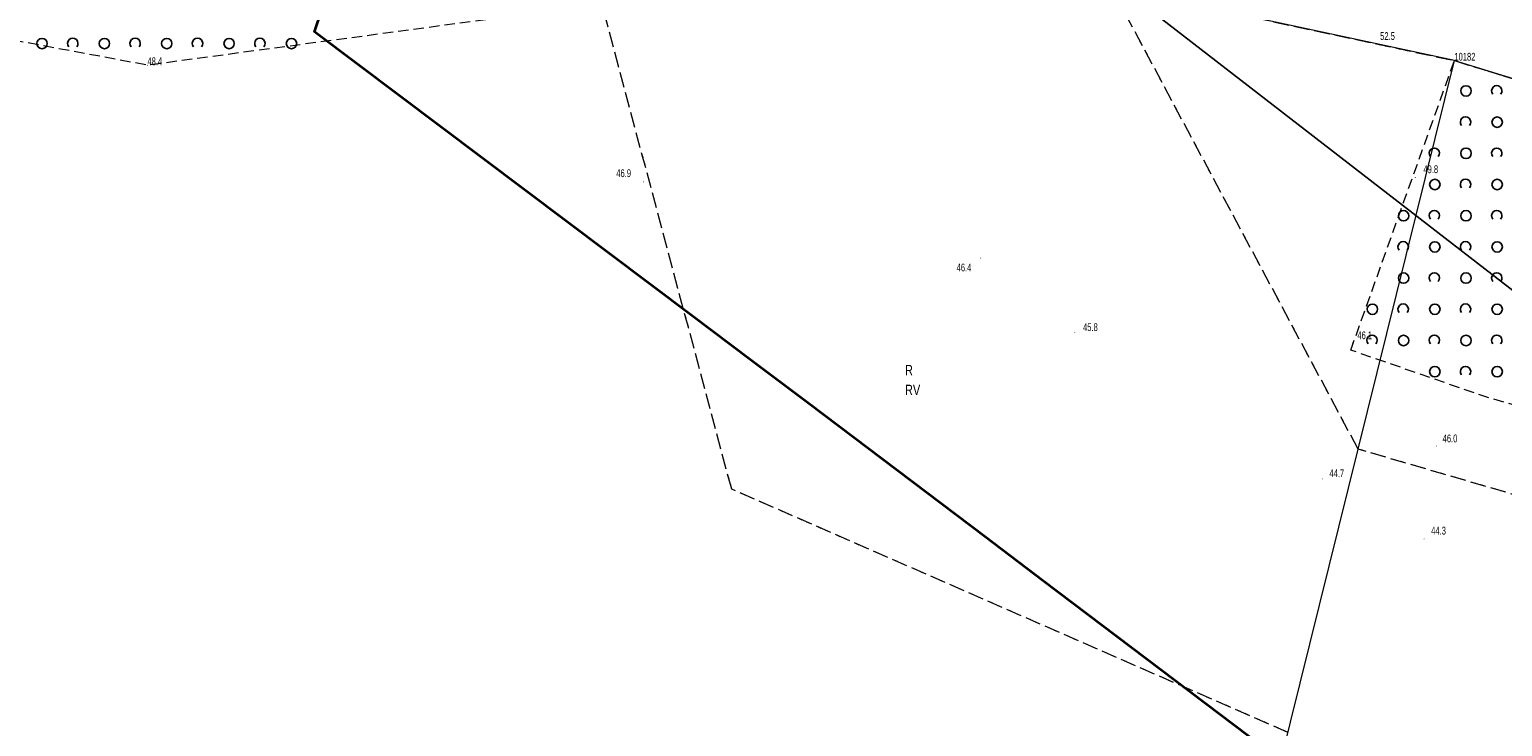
# Model space of a CAD drawing. Header units: metres. Extents: x 6524698 to 6533081, y 5883213 to 5896811.
# Tile 10 of 131: x 6528933 to 6529075, y 5886589 to 5886656. Entities that reach past the tile are written whole.
import ezdxf
from ezdxf.enums import TextEntityAlignment as Align

# ---------------------------------------------------------------- set-up
doc = ezdxf.new("R2010")
doc.units = ezdxf.units.M
for name, pattern in [('mapa zasadnicza$0$1.0_0.5', [1.5, 1, -0.5]), ('mapa zasadnicza$0$219-500', [0]), ('mapa zasadnicza$0$egkk-500', [2, 1.5, -0.5]), ('mapa zasadnicza$0$egug-500', [1, 0.5, -0.5]), ('mapa zasadnicza$0$suep_wn_500', [0])]:
    doc.linetypes.add(name, pattern=pattern)
for name, color, linetype in [('mapa zasadnicza$0$000 Inne (niezydentyfikowane)', 7, 'Continuous'), ('mapa zasadnicza$0$203-punkt graniczny', 7, 'Continuous'), ('mapa zasadnicza$0$203-punkt graniczny-Atr103', 7, 'Continuous'), ('mapa zasadnicza$0$209-oznaczenie konturu klasyfikacyjnego', 7, 'Continuous'), ('mapa zasadnicza$0$210-oznaczenie konturu użytku gruntowego', 7, 'Continuous'), ('mapa zasadnicza$0$217-kontur klasyfikacyjny', 7, 'Continuous'), ('mapa zasadnicza$0$218-kontur użytku gruntowego', 7, 'Continuous'), ('mapa zasadnicza$0$219-działka ewidencyjna', 7, 'Continuous'), ('mapa zasadnicza$0$pikieta naturalna', 7, 'Continuous'), ('mapa zasadnicza$0$pikieta naturalna-Atr2', 7, 'Continuous'), ('mapa zasadnicza$0$przewód elektroenergetyczny wysokiego napięcia', 7, 'Continuous'), ('mapa zasadnicza$0$zadrzewienie  zakrzewienie', 7, 'Continuous')]:
    doc.layers.add(name, color=color, linetype=linetype)
doc.styles.add('mapa zasadnicza$0$STANDARD', font='Working1250', dxfattribs={"width": 0.75})

# ---------------------------------------------------------------- blocks, each defined once
blk = doc.blocks.new('mapa zasadnicza$0$203')
at = {"linetype": 'Continuous', "lineweight": 0}
h = blk.add_hatch(color=0, dxfattribs=at)
edge = h.paths.add_edge_path()
edge.add_arc((0, 0), 0.045, 0, 360)
blk = doc.blocks.new('mapa zasadnicza$0$PW01')
at = {"linetype": 'Continuous', "lineweight": 13}
h = blk.add_hatch(color=0, dxfattribs=at)
edge = h.paths.add_edge_path()
edge.add_arc((0, 0), 0.045, 0, 360)
blk = doc.blocks.new('mapa zasadnicza$0$OTZK1')
at = {"color": 0, "linetype": 'Continuous'}
blk.add_circle((0, 0), 0.5, dxfattribs=at)
blk = doc.blocks.new('mapa zasadnicza$0$OTZK2')
at = {"color": 0, "linetype": 'Continuous'}
blk.add_arc((0, 0), 0.5, 318.85, 221.162, dxfattribs=at)

msp = doc.modelspace()

# ---------------------------------------------------------------- linework, layer by layer
at = {"layer": 'mapa zasadnicza$0$000 Inne (niezydentyfikowane)', "color": 7, "linetype": 'Continuous', "lineweight": 35, "flags": 128}
msp.add_lwpolyline([(6529053.174, 5886585.649), (6529047.532, 5886589.91), (6529041.891, 5886594.171), (6529036.249, 5886598.432), (6529030.608, 5886602.693), (6529024.967, 5886606.954), (6529019.325, 5886611.215), (6529013.684, 5886615.476), (6529008.042, 5886619.737), (6529002.401, 5886623.998), (6528996.807, 5886628.224), (6528960.48, 5886655.526), (6528973.706, 5886694.67)], dxfattribs=at)
at = {"layer": 'mapa zasadnicza$0$217-kontur klasyfikacyjny', "color": 92, "linetype": 'mapa zasadnicza$0$egkk-500', "lineweight": 18, "flags": 128}
for points in [[(6529000.6, 5886611.54), (6528985.09, 5886669.49)], [(6529060.86, 5886615.4), (6529037.08, 5886659.87)], [(6529037.08, 5886659.87), (6529070.12, 5886652.76)], [(6529070.12, 5886652.76), (6529144.13, 5886630.04)], [(6529134.56, 5886593.84), (6529060.86, 5886615.4)], [(6529054.11, 5886588.15), (6529000.6, 5886611.54)]]:
    msp.add_lwpolyline(points, dxfattribs=at)
at = {"layer": 'mapa zasadnicza$0$218-kontur użytku gruntowego', "color": 3, "linetype": 'mapa zasadnicza$0$egug-500', "lineweight": 18, "flags": 128}
for points in [[(6529000.6, 5886611.54), (6528985.09, 5886669.49)], [(6529060.86, 5886615.4), (6529037.08, 5886659.87)], [(6529037.08, 5886659.87), (6529070.12, 5886652.76)], [(6529070.12, 5886652.76), (6529144.13, 5886630.04)], [(6529134.56, 5886593.84), (6529060.86, 5886615.4)], [(6529054.11, 5886588.15), (6529000.6, 5886611.54)]]:
    msp.add_lwpolyline(points, dxfattribs=at)
at = {"layer": 'mapa zasadnicza$0$219-działka ewidencyjna', "color": 7, "linetype": 'mapa zasadnicza$0$219-500', "lineweight": 18, "flags": 128}
for points in [[(6529070.12, 5886652.76), (6529027.16, 5886662)], [(6528994.95, 5886349.46), (6529070.12, 5886652.76)], [(6529070.12, 5886652.76), (6529144.13, 5886630.04)]]:
    msp.add_lwpolyline(points, dxfattribs=at)
at = {"layer": 'mapa zasadnicza$0$przewód elektroenergetyczny wysokiego napięcia', "color": 1, "linetype": 'mapa zasadnicza$0$suep_wn_500', "lineweight": 18, "flags": 128}
for points in [[(6529019.87, 5886673.88), (6529174.85, 5886554.04)], [(6529174.85, 5886554.04), (6529019.87, 5886673.88)]]:
    msp.add_lwpolyline(points, dxfattribs=at)
at = {"layer": 'mapa zasadnicza$0$zadrzewienie  zakrzewienie', "color": 7, "linetype": 'mapa zasadnicza$0$1.0_0.5', "lineweight": 18, "flags": 128}
for points in [[(6528902.46, 5886681.64), (6528902.17, 5886687.44), (6528916.14, 5886683.92), (6528926.07, 5886682.58), (6528934.5, 5886682.23), (6528943.87, 5886681.13), (6528959.64, 5886677.86), (6528970.65, 5886675.04), (6528983.5, 5886673.25), (6528983.68, 5886657.6), (6528944.4, 5886652.32), (6528922.82, 5886656.35), (6528924.82, 5886669.04), (6528927.03, 5886679.67), (6528920.95, 5886680.54), (6528910.16, 5886681.65)], [(6529060.15, 5886624.92), (6529070.12, 5886652.76), (6529144.13, 5886630.04), (6529113.58, 5886608.76), (6529073.25, 5886620.38)]]:
    msp.add_lwpolyline(points, close=True, dxfattribs=at)

# ---------------------------------------------------------------- block references
at = {"layer": 'mapa zasadnicza$0$203-punkt graniczny', "color": 7, "linetype": 'Continuous', "lineweight": 18}
msp.add_blockref('mapa zasadnicza$0$203', (6529070.12, 5886652.76), dxfattribs=at)
at = {"layer": 'mapa zasadnicza$0$pikieta naturalna', "color": 7, "linetype": 'Continuous', "lineweight": 13}
msp.add_blockref('mapa zasadnicza$0$PW01', (6528944.4, 5886652.32), dxfattribs=at)
for p, rotation in [((6528992.1, 5886641.1), 359.7009999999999), ((6529066.35, 5886641.52), 359.842), ((6529024.56, 5886633.77), 359.846), ((6529033.6, 5886626.63), 359.949), ((6529060.3, 5886625.61), 0.023), ((6529068.38, 5886615.69), 359.855), ((6529057.42, 5886612.53), 359.9709999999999), ((6529067.2, 5886606.76), 359.8309999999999)]:
    msp.add_blockref('mapa zasadnicza$0$PW01', p, dxfattribs=dict(at, rotation=rotation))
at = {"layer": 'mapa zasadnicza$0$zadrzewienie  zakrzewienie', "color": 7, "linetype": 'Continuous', "lineweight": 18}
for name, p in [('mapa zasadnicza$0$OTZK1', (6528934.256, 5886654.406)), ('mapa zasadnicza$0$OTZK2', (6528937.214, 5886654.417)), ('mapa zasadnicza$0$OTZK1', (6528940.256, 5886654.406)), ('mapa zasadnicza$0$OTZK2', (6528943.214, 5886654.417)), ('mapa zasadnicza$0$OTZK1', (6528946.256, 5886654.406)), ('mapa zasadnicza$0$OTZK2', (6528949.214, 5886654.417)), ('mapa zasadnicza$0$OTZK1', (6528952.256, 5886654.406)), ('mapa zasadnicza$0$OTZK2', (6528955.214, 5886654.417)), ('mapa zasadnicza$0$OTZK1', (6528958.256, 5886654.406)), ('mapa zasadnicza$0$OTZK1', (6529071.236, 5886649.846)), ('mapa zasadnicza$0$OTZK2', (6529074.194, 5886649.857)), ('mapa zasadnicza$0$OTZK2', (6529071.194, 5886646.857)), ('mapa zasadnicza$0$OTZK1', (6529074.236, 5886646.846)), ('mapa zasadnicza$0$OTZK2', (6529068.194, 5886643.857)), ('mapa zasadnicza$0$OTZK1', (6529071.236, 5886643.846)), ('mapa zasadnicza$0$OTZK2', (6529074.194, 5886643.857)), ('mapa zasadnicza$0$OTZK1', (6529068.236, 5886640.846)), ('mapa zasadnicza$0$OTZK2', (6529071.194, 5886640.857)), ('mapa zasadnicza$0$OTZK1', (6529074.236, 5886640.846)), ('mapa zasadnicza$0$OTZK1', (6529065.236, 5886637.846)), ('mapa zasadnicza$0$OTZK2', (6529068.194, 5886637.857)), ('mapa zasadnicza$0$OTZK1', (6529071.236, 5886637.846)), ('mapa zasadnicza$0$OTZK2', (6529074.194, 5886637.857)), ('mapa zasadnicza$0$OTZK2', (6529065.194, 5886634.857)), ('mapa zasadnicza$0$OTZK1', (6529068.236, 5886634.846)), ('mapa zasadnicza$0$OTZK2', (6529071.194, 5886634.857)), ('mapa zasadnicza$0$OTZK1', (6529074.236, 5886634.846)), ('mapa zasadnicza$0$OTZK1', (6529065.236, 5886631.846)), ('mapa zasadnicza$0$OTZK2', (6529068.194, 5886631.857)), ('mapa zasadnicza$0$OTZK1', (6529071.236, 5886631.846)), ('mapa zasadnicza$0$OTZK2', (6529074.194, 5886631.857)), ('mapa zasadnicza$0$OTZK1', (6529062.236, 5886628.846)), ('mapa zasadnicza$0$OTZK2', (6529065.194, 5886628.857)), ('mapa zasadnicza$0$OTZK1', (6529068.236, 5886628.846)), ('mapa zasadnicza$0$OTZK2', (6529071.194, 5886628.857)), ('mapa zasadnicza$0$OTZK1', (6529074.236, 5886628.846)), ('mapa zasadnicza$0$OTZK2', (6529062.194, 5886625.857)), ('mapa zasadnicza$0$OTZK1', (6529065.236, 5886625.846)), ('mapa zasadnicza$0$OTZK2', (6529068.194, 5886625.857)), ('mapa zasadnicza$0$OTZK1', (6529071.236, 5886625.846)), ('mapa zasadnicza$0$OTZK2', (6529074.194, 5886625.857)), ('mapa zasadnicza$0$OTZK1', (6529068.236, 5886622.846)), ('mapa zasadnicza$0$OTZK2', (6529071.194, 5886622.857)), ('mapa zasadnicza$0$OTZK1', (6529074.236, 5886622.846))]:
    msp.add_blockref(name, p, dxfattribs=at)

# ---------------------------------------------------------------- texts
at = {"layer": 'mapa zasadnicza$0$203-punkt graniczny-Atr103', "color": 7, "style": 'mapa zasadnicza$0$STANDARD', "width": 0.667}
msp.add_text('10182', height=0.75, dxfattribs=at).set_placement((6529070.12, 5886652.76))
at = {"layer": 'mapa zasadnicza$0$209-oznaczenie konturu klasyfikacyjnego', "color": 3, "linetype": 'Continuous', "lineweight": 18, "style": 'mapa zasadnicza$0$STANDARD', "width": 0.79}
msp.add_text('RV', height=1, dxfattribs=at).set_placement((6529017.27, 5886621.59), align=Align.TOP_LEFT)
at = {"layer": 'mapa zasadnicza$0$210-oznaczenie konturu użytku gruntowego', "color": 3, "linetype": 'Continuous', "lineweight": 18, "style": 'mapa zasadnicza$0$STANDARD', "width": 0.79}
msp.add_text('R', height=1, dxfattribs=at).set_placement((6529017.27, 5886622.49))
at = {"layer": 'mapa zasadnicza$0$pikieta naturalna-Atr2', "color": 7, "style": 'mapa zasadnicza$0$STANDARD', "width": 0.667}
for s, p in [('52.5', (6529062.98, 5886654.75)), ('48.4', (6528944.4, 5886652.32)), ('49.8', (6529067.14, 5886641.94)), ('46.9', (6528989.5, 5886641.56)), ('46.4', (6529022.24, 5886632.49)), ('45.8', (6529034.4, 5886626.75)), ('46.1', (6529060.79, 5886625.97)), ('46.0', (6529068.99, 5886616.05)), ('44.7', (6529058.1, 5886612.7)), ('44.3', (6529067.89, 5886607.18))]:
    msp.add_text(s, height=0.75, dxfattribs=at).set_placement(p)

doc.saveas('drawing.dxf')
